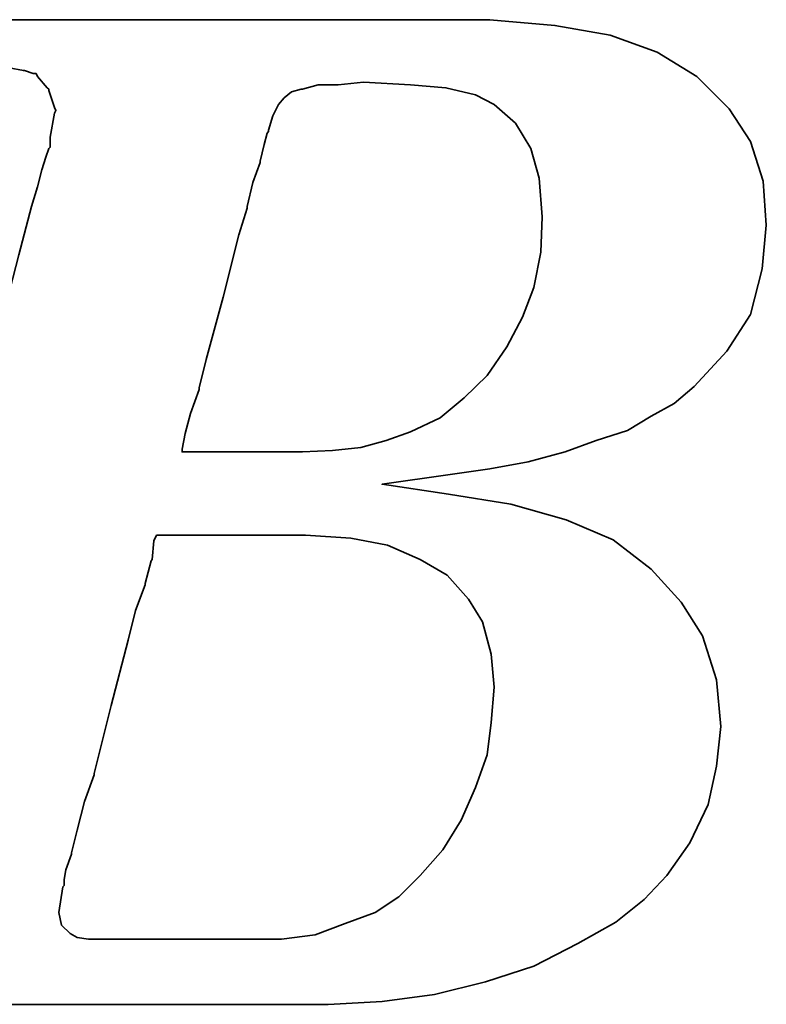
# Model space of a CAD drawing. Header units: millimetres. Extents: x -66 to 167, y -61 to 87.
# Tile 30 of 46: x 102.812 to 103.608, y 1.29 to 2.34. Entities that reach past the tile are written whole.
import ezdxf

# ---------------------------------------------------------------- set-up
doc = ezdxf.new("R2010")
doc.units = ezdxf.units.MM
doc.layers.add('DIM', color=4, linetype='Continuous')
doc.layers.add('layer 1', color=7, linetype='Continuous')

# ---------------------------------------------------------------- blocks, each defined once
blk = doc.blocks.new('TBI MOTION logo(完整正式版)')
at = {"layer": 'layer 1', "color": 22, "lineweight": 35}
for points, knots in [([(-64.65375, -6.86375), (-64.65375, -6.86375), (-64.84375, -7.29625), (-64.84375, -7.29625), (-64.84375, -7.29625), (-64.84375, -7.29625), (-64.86875, -7.34375), (-64.86875, -7.34375), (-64.86875, -7.34375), (-64.86875, -7.34375), (-64.86875, -7.36875), (-64.86875, -7.36875), (-64.86875, -7.36875), (-64.86875, -7.36875), (-65.15375, -7.65375), (-65.15375, -7.65375), (-65.15375, -7.65375), (-65.15375, -7.65375), (-65.17875, -7.65375), (-65.17875, -7.65375), (-65.17875, -7.65375), (-65.17875, -7.65375), (-65.20375, -7.67875), (-65.20375, -7.67875), (-65.20375, -7.67875), (-65.20375, -7.67875), (-65.58875, -7.87125), (-65.58875, -7.87125), (-65.58875, -7.87125), (-65.58875, -7.87125), (-65.63375, -7.87125), (-65.63375, -7.87125), (-65.63375, -7.87125), (-65.63375, -7.87125), (-65.65875, -7.89375), (-65.65875, -7.89375), (-65.65875, -7.89375), (-65.65875, -7.89375), (-66.09375, -7.94375), (-66.09375, -7.94375), (-66.09375, -7.94375), (-66.09375, -7.94375), (-66.11375, -7.94375), (-66.11375, -7.94375), (-66.11375, -7.94375), (-66.11375, -7.94375), (-66.16375, -7.94375), (-66.16375, -7.94375), (-66.16375, -7.94375), (-66.16375, -7.94375), (-66.30875, -7.94375), (-66.30875, -7.94375), (-66.30875, -7.94375), (-66.30875, -7.94375), (-66.69375, -7.94375), (-66.69375, -7.94375), (-66.69375, -7.94375), (-66.69375, -7.94375), (-67.07375, -7.94375), (-67.07375, -7.94375), (-67.07375, -7.94375), (-67.07375, -7.94375), (-67.12375, -7.94375), (-67.12375, -7.94375), (-67.12375, -7.94375), (-67.12375, -7.94375), (-67.12375, -7.96625), (-67.12375, -7.96625), (-67.12375, -7.96625), (-67.12375, -7.96625), (-67.14875, -7.99125), (-67.14875, -7.99125), (-67.14875, -7.99125), (-67.14875, -7.99125), (-67.24375, -8.34875), (-67.24375, -8.34875), (-67.24375, -8.34875), (-67.24375, -8.34875), (-67.31375, -8.68625), (-67.31375, -8.68625), (-67.31375, -8.68625), (-67.31375, -8.68625), (-67.26875, -8.68625), (-67.26875, -8.68625), (-67.26875, -8.68625), (-67.26875, -8.68625), (-67.07375, -8.68625), (-67.07375, -8.68625), (-67.07375, -8.68625), (-67.07375, -8.68625), (-66.54875, -8.68625), (-66.54875, -8.68625), (-66.54875, -8.68625), (-66.54875, -8.68625), (-65.82625, -8.68625), (-65.82625, -8.68625), (-65.82625, -8.68625), (-65.82625, -8.68625), (-65.01375, -8.68625), (-65.01375, -8.68625), (-65.01375, -8.68625), (-65.01375, -8.68625), (-64.05375, -8.68625), (-64.05375, -8.68625), (-64.05375, -8.68625), (-64.05375, -8.68625), (-62.08375, -8.68625), (-62.08375, -8.68625), (-62.08375, -8.68625), (-62.08375, -8.68625), (-60.06875, -8.68625), (-60.06875, -8.68625), (-60.06875, -8.68625), (-60.06875, -8.68625), (-59.10875, -8.68625), (-59.10875, -8.68625), (-59.10875, -8.68625), (-59.10875, -8.68625), (-58.29375, -8.68625), (-58.29375, -8.68625), (-58.29375, -8.68625), (-58.29375, -8.68625), (-57.57375, -8.68625), (-57.57375, -8.68625), (-57.57375, -8.68625), (-57.57375, -8.68625), (-57.04875, -8.68625), (-57.04875, -8.68625), (-57.04875, -8.68625), (-57.04875, -8.68625), (-56.85375, -8.68625), (-56.85375, -8.68625), (-56.85375, -8.68625), (-56.85375, -8.68625), (-56.70875, -8.68625), (-56.70875, -8.68625), (-56.70875, -8.68625), (-56.70875, -8.68625), (-56.61375, -8.68625), (-56.61375, -8.68625), (-56.61375, -8.68625), (-56.61375, -8.68625), (-56.56875, -8.68625), (-56.56875, -8.68625), (-56.56875, -8.68625), (-56.56875, -8.68625), (-55.65375, -8.63875), (-55.65375, -8.63875), (-55.65375, -8.63875), (-55.65375, -8.63875), (-54.76875, -8.51875), (-54.76875, -8.51875), (-54.76875, -8.51875), (-54.76875, -8.51875), (-53.90375, -8.30375), (-53.90375, -8.30375), (-53.90375, -8.30375), (-53.90375, -8.30375), (-53.08875, -8.03875), (-53.08875, -8.03875), (-53.08875, -8.03875), (-53.08875, -8.03875), (-52.34375, -7.65375), (-52.34375, -7.65375), (-52.34375, -7.65375), (-52.34375, -7.65375), (-51.69875, -7.29625), (-51.69875, -7.29625), (-51.69875, -7.29625), (-51.69875, -7.29625), (-51.21875, -6.91125), (-51.21875, -6.91125), (-51.21875, -6.91125), (-51.21875, -6.91125), (-50.83375, -6.50375), (-50.83375, -6.50375), (-50.83375, -6.50375), (-50.83375, -6.50375), (-50.44875, -5.94875), (-50.44875, -5.94875), (-50.44875, -5.94875), (-50.44875, -5.94875), (-50.13875, -5.30375), (-50.13875, -5.30375), (-50.13875, -5.30375), (-50.13875, -5.30375), (-49.99375, -4.65375), (-49.99375, -4.65375), (-49.99375, -4.65375), (-49.99375, -4.65375), (-49.92375, -3.98375), (-49.92375, -3.98375), (-49.92375, -3.98375), (-49.92375, -3.98375), (-49.99375, -3.19374), (-49.99375, -3.19374), (-49.99375, -3.19374), (-49.99375, -3.19374), (-50.23374, -2.44874), (-50.23374, -2.44874), (-50.23374, -2.44874), (-50.23374, -2.44874), (-50.59375, -1.87374), (-50.59375, -1.87374), (-50.59375, -1.87374), (-50.59375, -1.87374), (-51.09875, -1.31874), (-51.09875, -1.31874), (-51.09875, -1.31874), (-51.09875, -1.31874), (-51.74375, -0.81875), (-51.74375, -0.81875), (-51.74375, -0.81875), (-51.74375, -0.81875), (-52.53875, -0.48125), (-52.53875, -0.48125), (-52.53875, -0.48125), (-52.53875, -0.48125), (-53.47375, -0.21875), (-53.47375, -0.21875), (-53.47375, -0.21875), (-53.47375, -0.21875), (-54.52875, -0.04874), (-54.52875, -0.04874), (-54.52875, -0.04874), (-54.52875, -0.04874), (-55.65375, 0.12125), (-55.65375, 0.12125), (-55.65375, 0.12125), (-55.65375, 0.12125), (-54.50375, 0.28624), (-54.50375, 0.28624), (-54.50375, 0.28624), (-54.50375, 0.28624), (-53.83375, 0.38124), (-53.83375, 0.38124), (-53.83375, 0.38124), (-53.83375, 0.38124), (-53.18375, 0.50125), (-53.18375, 0.50125), (-53.18375, 0.50125), (-53.18375, 0.50125), (-52.55875, 0.66874), (-52.55875, 0.66874), (-52.55875, 0.66874), (-52.55875, 0.66874), (-52.03375, 0.86124), (-52.03375, 0.86124), (-52.03375, 0.86124), (-52.03375, 0.86124), (-51.50374, 1.03124), (-51.50374, 1.03124), (-51.50374, 1.03124), (-51.50374, 1.03124), (-51.09875, 1.27125), (-51.09875, 1.27125), (-51.09875, 1.27125), (-51.09875, 1.27125), (-50.71375, 1.48624), (-50.71375, 1.48624), (-50.71375, 1.48624), (-50.71375, 1.48624), (-50.37625, 1.77625), (-50.37625, 1.77625), (-50.37625, 1.77625), (-50.37625, 1.77625), (-49.82375, 2.37625), (-49.82375, 2.37625), (-49.82375, 2.37625), (-49.82375, 2.37625), (-49.41875, 2.99625), (-49.41875, 2.99625), (-49.41875, 2.99625), (-49.41875, 2.99625), (-49.22375, 3.76625), (-49.22375, 3.76625), (-49.22375, 3.76625), (-49.22375, 3.76625), (-49.15375, 4.50874), (-49.15375, 4.50874), (-49.15375, 4.50874), (-49.15375, 4.50874), (-49.20375, 5.25125), (-49.20375, 5.25125), (-49.20375, 5.25125), (-49.20375, 5.25125), (-49.41875, 5.92625), (-49.41875, 5.92625), (-49.41875, 5.92625), (-49.41875, 5.92625), (-49.77875, 6.47625), (-49.77875, 6.47625), (-49.77875, 6.47625), (-49.77875, 6.47625), (-50.33125, 7.02624), (-50.33125, 7.02624), (-50.33125, 7.02624), (-50.33125, 7.02624), (-51.00125, 7.43625), (-51.00125, 7.43625), (-51.00125, 7.43625), (-51.00125, 7.43625), (-51.79375, 7.72625), (-51.79375, 7.72625), (-51.79375, 7.72625), (-51.79375, 7.72625), (-52.72875, 7.89124), (-52.72875, 7.89124), (-52.72875, 7.89124), (-52.72875, 7.89124), (-53.83375, 7.98625), (-53.83375, 7.98625), (-53.83375, 7.98625), (-53.83375, 7.98625), (-53.92875, 7.98625), (-53.92875, 7.98625), (-53.92875, 7.98625), (-53.92875, 7.98625), (-54.26375, 7.98625), (-54.26375, 7.98625), (-54.26375, 7.98625), (-54.26375, 7.98625), (-54.74375, 7.98625), (-54.74375, 7.98625), (-54.74375, 7.98625), (-54.74375, 7.98625), (-55.36875, 7.98625), (-55.36875, 7.98625), (-55.36875, 7.98625), (-55.36875, 7.98625), (-56.13375, 7.98625), (-56.13375, 7.98625), (-56.13375, 7.98625), (-56.13375, 7.98625), (-56.94875, 7.98625), (-56.94875, 7.98625), (-56.94875, 7.98625), (-56.94875, 7.98625), (-58.77625, 7.98625), (-58.77625, 7.98625), (-58.77625, 7.98625), (-58.77625, 7.98625), (-60.59875, 7.98625), (-60.59875, 7.98625), (-60.59875, 7.98625), (-60.59875, 7.98625), (-61.41375, 7.98625), (-61.41375, 7.98625), (-61.41375, 7.98625), (-61.41375, 7.98625), (-62.17875, 7.98625), (-62.17875, 7.98625), (-62.17875, 7.98625), (-62.17875, 7.98625), (-62.80375, 7.98625), (-62.80375, 7.98625), (-62.80375, 7.98625), (-62.80375, 7.98625), (-63.30625, 7.98625), (-63.30625, 7.98625), (-63.30625, 7.98625), (-63.30625, 7.98625), (-63.57375, 7.98625), (-63.57375, 7.98625), (-63.57375, 7.98625), (-63.57375, 7.98625), (-63.57375, 7.96375), (-63.57375, 7.96375), (-63.57375, 7.96375), (-63.57375, 7.96375), (-63.59875, 7.94125), (-63.59875, 7.94125), (-63.59875, 7.94125), (-63.59875, 7.94125), (-63.69375, 7.55625), (-63.69375, 7.55625), (-63.69375, 7.55625), (-63.69375, 7.55625), (-63.76375, 7.24624), (-63.76375, 7.24624), (-63.76375, 7.24624), (-63.76375, 7.24624), (-63.23875, 7.24624), (-63.23875, 7.24624), (-63.23875, 7.24624), (-63.23875, 7.24624), (-62.75875, 7.24624), (-62.75875, 7.24624), (-62.75875, 7.24624), (-62.75875, 7.24624), (-62.61125, 7.24624), (-62.61125, 7.24624), (-62.61125, 7.24624), (-62.61125, 7.24624), (-62.56625, 7.24624), (-62.56625, 7.24624), (-62.56625, 7.24624), (-62.56625, 7.24624), (-62.22875, 7.24624), (-62.22875, 7.24624), (-62.22875, 7.24624), (-62.22875, 7.24624), (-62.20375, 7.24624), (-62.20375, 7.24624), (-62.20375, 7.24624), (-62.20375, 7.24624), (-62.17875, 7.21875), (-62.17875, 7.21875), (-62.17875, 7.21875), (-62.17875, 7.21875), (-61.96375, 7.17125), (-61.96375, 7.17125), (-61.96375, 7.17125), (-61.96375, 7.17125), (-61.72375, 7.12624), (-61.72375, 7.12624), (-61.72375, 7.12624), (-61.72375, 7.12624), (-61.70375, 7.12624), (-61.70375, 7.12624), (-61.70375, 7.12624), (-61.70375, 7.12624), (-61.55875, 7.07624), (-61.55875, 7.07624), (-61.55875, 7.07624), (-61.55875, 7.07624), (-61.50875, 7.07624), (-61.50875, 7.07624), (-61.50875, 7.07624), (-61.50875, 7.07624), (-61.48375, 7.02624), (-61.48375, 7.02624), (-61.48375, 7.02624), (-61.48375, 7.02624), (-61.31875, 6.83375), (-61.31875, 6.83375), (-61.31875, 6.83375), (-61.31875, 6.83375), (-61.29375, 6.81125), (-61.29375, 6.81125), (-61.29375, 6.81125), (-61.29375, 6.81125), (-61.29375, 6.78625), (-61.29375, 6.78625), (-61.29375, 6.78625), (-61.29375, 6.78625), (-61.19875, 6.50124), (-61.19875, 6.50124), (-61.19875, 6.50124), (-61.19875, 6.50124), (-61.17375, 6.45124), (-61.17375, 6.45124), (-61.17375, 6.45124), (-61.17375, 6.45124), (-61.19875, 6.40625), (-61.19875, 6.40625), (-61.19875, 6.40625), (-61.19875, 6.40625), (-61.26875, 5.99624), (-61.26875, 5.99624), (-61.26875, 5.99624), (-61.26875, 5.99624), (-61.26875, 5.85125), (-61.26875, 5.85125), (-61.26875, 5.85125), (-61.26875, 5.85125), (-61.26875, 5.82625), (-61.26875, 5.82625), (-61.26875, 5.82625), (-61.26875, 5.82625), (-61.29375, 5.80625), (-61.29375, 5.80625), (-61.29375, 5.80625), (-61.29375, 5.80625), (-61.34125, 5.66125), (-61.34125, 5.66125), (-61.34125, 5.66125), (-61.34125, 5.66125), (-61.41375, 5.44625), (-61.41375, 5.44625), (-61.41375, 5.44625), (-61.41375, 5.44625), (-61.48375, 5.15625), (-61.48375, 5.15625), (-61.48375, 5.15625), (-61.48375, 5.15625), (-61.58375, 4.82124), (-61.58375, 4.82124), (-61.58375, 4.82124), (-61.58375, 4.82124), (-61.79875, 4.00375), (-61.79875, 4.00375), (-61.79875, 4.00375), (-61.79875, 4.00375), (-62.05875, 2.99625), (-62.05875, 2.99625), (-62.05875, 2.99625), (-62.05875, 2.99625), (-62.34875, 1.91625), (-62.34875, 1.91625), (-62.34875, 1.91625), (-62.34875, 1.91625), (-62.97375, -0.41124), (-62.97375, -0.41124), (-62.97375, -0.41124), (-62.97375, -0.41124), (-63.59875, -2.75875), (-63.59875, -2.75875), (-63.59875, -2.75875), (-63.59875, -2.75875), (-63.88375, -3.86374), (-63.88375, -3.86374), (-63.88375, -3.86374), (-63.88375, -3.86374), (-64.14875, -4.82374), (-64.14875, -4.82374), (-64.14875, -4.82374), (-64.14875, -4.82374), (-64.36375, -5.64125), (-64.36375, -5.64125), (-64.36375, -5.64125), (-64.36375, -5.64125), (-64.43625, -5.97625), (-64.43625, -5.97625), (-64.43625, -5.97625), (-64.43625, -5.97625), (-64.50875, -6.28625), (-64.50875, -6.28625), (-64.50875, -6.28625), (-64.50875, -6.28625), (-64.50875, -6.30875), (-64.50875, -6.30875), (-64.50875, -6.30875), (-64.50875, -6.30875), (-64.57875, -6.50375), (-64.57875, -6.50375), (-64.57875, -6.50375), (-64.57875, -6.50375), (-64.62875, -6.69625), (-64.62875, -6.69625), (-64.62875, -6.69625), (-64.62875, -6.69625), (-64.62875, -6.76875), (-64.62875, -6.76875), (-64.62875, -6.76875), (-64.62875, -6.76875), (-64.62875, -6.81375), (-64.62875, -6.81375), (-64.62875, -6.81375), (-64.62875, -6.81375), (-64.62875, -6.83875), (-64.62875, -6.83875), (-64.62875, -6.83875), (-64.62875, -6.83875), (-64.65375, -6.86375), (-64.65375, -6.86375)], [0, 0, 0, 0, 0.00719424, 0.00719424, 0.00719424, 0.00719424, 0.01438849, 0.01438849, 0.01438849, 0.01438849, 0.02158273, 0.02158273, 0.02158273, 0.02158273, 0.02877698, 0.02877698, 0.02877698, 0.02877698, 0.03597122, 0.03597122, 0.03597122, 0.03597122, 0.04316547, 0.04316547, 0.04316547, 0.04316547, 0.05035971, 0.05035971, 0.05035971, 0.05035971, 0.05755396, 0.05755396, 0.05755396, 0.05755396, 0.0647482, 0.0647482, 0.0647482, 0.0647482, 0.07194245, 0.07194245, 0.07194245, 0.07194245, 0.07913669, 0.07913669, 0.07913669, 0.07913669, 0.08633094, 0.08633094, 0.08633094, 0.08633094, 0.09352518, 0.09352518, 0.09352518, 0.09352518, 0.10071942, 0.10071942, 0.10071942, 0.10071942, 0.10791367, 0.10791367, 0.10791367, 0.10791367, 0.11510791, 0.11510791, 0.11510791, 0.11510791, 0.12230216, 0.12230216, 0.12230216, 0.12230216, 0.1294964, 0.1294964, 0.1294964, 0.1294964, 0.13669065, 0.13669065, 0.13669065, 0.13669065, 0.14388489, 0.14388489, 0.14388489, 0.14388489, 0.15107914, 0.15107914, 0.15107914, 0.15107914, 0.15827338, 0.15827338, 0.15827338, 0.15827338, 0.16546763, 0.16546763, 0.16546763, 0.16546763, 0.17266187, 0.17266187, 0.17266187, 0.17266187, 0.17985612, 0.17985612, 0.17985612, 0.17985612, 0.18705036, 0.18705036, 0.18705036, 0.18705036, 0.1942446, 0.1942446, 0.1942446, 0.1942446, 0.20143885, 0.20143885, 0.20143885, 0.20143885, 0.20863309, 0.20863309, 0.20863309, 0.20863309, 0.21582734, 0.21582734, 0.21582734, 0.21582734, 0.22302158, 0.22302158, 0.22302158, 0.22302158, 0.23021583, 0.23021583, 0.23021583, 0.23021583, 0.23741007, 0.23741007, 0.23741007, 0.23741007, 0.24460432, 0.24460432, 0.24460432, 0.24460432, 0.25179856, 0.25179856, 0.25179856, 0.25179856, 0.25899281, 0.25899281, 0.25899281, 0.25899281, 0.26618705, 0.26618705, 0.26618705, 0.26618705, 0.27338129, 0.27338129, 0.27338129, 0.27338129, 0.28057554, 0.28057554, 0.28057554, 0.28057554, 0.28776978, 0.28776978, 0.28776978, 0.28776978, 0.29496403, 0.29496403, 0.29496403, 0.29496403, 0.30215827, 0.30215827, 0.30215827, 0.30215827, 0.30935252, 0.30935252, 0.30935252, 0.30935252, 0.31654676, 0.31654676, 0.31654676, 0.31654676, 0.32374101, 0.32374101, 0.32374101, 0.32374101, 0.33093525, 0.33093525, 0.33093525, 0.33093525, 0.3381295, 0.3381295, 0.3381295, 0.3381295, 0.34532374, 0.34532374, 0.34532374, 0.34532374, 0.35251799, 0.35251799, 0.35251799, 0.35251799, 0.35971223, 0.35971223, 0.35971223, 0.35971223, 0.36690647, 0.36690647, 0.36690647, 0.36690647, 0.37410072, 0.37410072, 0.37410072, 0.37410072, 0.38129496, 0.38129496, 0.38129496, 0.38129496, 0.38848921, 0.38848921, 0.38848921, 0.38848921, 0.39568345, 0.39568345, 0.39568345, 0.39568345, 0.4028777, 0.4028777, 0.4028777, 0.4028777, 0.41007194, 0.41007194, 0.41007194, 0.41007194, 0.41726619, 0.41726619, 0.41726619, 0.41726619, 0.42446043, 0.42446043, 0.42446043, 0.42446043, 0.43165468, 0.43165468, 0.43165468, 0.43165468, 0.43884892, 0.43884892, 0.43884892, 0.43884892, 0.44604317, 0.44604317, 0.44604317, 0.44604317, 0.45323741, 0.45323741, 0.45323741, 0.45323741, 0.46043165, 0.46043165, 0.46043165, 0.46043165, 0.4676259, 0.4676259, 0.4676259, 0.4676259, 0.47482014, 0.47482014, 0.47482014, 0.47482014, 0.48201439, 0.48201439, 0.48201439, 0.48201439, 0.48920863, 0.48920863, 0.48920863, 0.48920863, 0.49640288, 0.49640288, 0.49640288, 0.49640288, 0.50359712, 0.50359712, 0.50359712, 0.50359712, 0.51079137, 0.51079137, 0.51079137, 0.51079137, 0.51798561, 0.51798561, 0.51798561, 0.51798561, 0.52517986, 0.52517986, 0.52517986, 0.52517986, 0.5323741, 0.5323741, 0.5323741, 0.5323741, 0.53956835, 0.53956835, 0.53956835, 0.53956835, 0.54676259, 0.54676259, 0.54676259, 0.54676259, 0.55395683, 0.55395683, 0.55395683, 0.55395683, 0.56115108, 0.56115108, 0.56115108, 0.56115108, 0.56834532, 0.56834532, 0.56834532, 0.56834532, 0.57553957, 0.57553957, 0.57553957, 0.57553957, 0.58273381, 0.58273381, 0.58273381, 0.58273381, 0.58992806, 0.58992806, 0.58992806, 0.58992806, 0.5971223, 0.5971223, 0.5971223, 0.5971223, 0.60431655, 0.60431655, 0.60431655, 0.60431655, 0.61151079, 0.61151079, 0.61151079, 0.61151079, 0.61870504, 0.61870504, 0.61870504, 0.61870504, 0.62589928, 0.62589928, 0.62589928, 0.62589928, 0.63309353, 0.63309353, 0.63309353, 0.63309353, 0.64028777, 0.64028777, 0.64028777, 0.64028777, 0.64748201, 0.64748201, 0.64748201, 0.64748201, 0.65467626, 0.65467626, 0.65467626, 0.65467626, 0.6618705, 0.6618705, 0.6618705, 0.6618705, 0.66906475, 0.66906475, 0.66906475, 0.66906475, 0.67625899, 0.67625899, 0.67625899, 0.67625899, 0.68345324, 0.68345324, 0.68345324, 0.68345324, 0.69064748, 0.69064748, 0.69064748, 0.69064748, 0.69784173, 0.69784173, 0.69784173, 0.69784173, 0.70503597, 0.70503597, 0.70503597, 0.70503597, 0.71223022, 0.71223022, 0.71223022, 0.71223022, 0.71942446, 0.71942446, 0.71942446, 0.71942446, 0.72661871, 0.72661871, 0.72661871, 0.72661871, 0.73381295, 0.73381295, 0.73381295, 0.73381295, 0.74100719, 0.74100719, 0.74100719, 0.74100719, 0.74820144, 0.74820144, 0.74820144, 0.74820144, 0.75539568, 0.75539568, 0.75539568, 0.75539568, 0.76258993, 0.76258993, 0.76258993, 0.76258993, 0.76978417, 0.76978417, 0.76978417, 0.76978417, 0.77697842, 0.77697842, 0.77697842, 0.77697842, 0.78417266, 0.78417266, 0.78417266, 0.78417266, 0.79136691, 0.79136691, 0.79136691, 0.79136691, 0.79856115, 0.79856115, 0.79856115, 0.79856115, 0.8057554, 0.8057554, 0.8057554, 0.8057554, 0.81294964, 0.81294964, 0.81294964, 0.81294964, 0.82014388, 0.82014388, 0.82014388, 0.82014388, 0.82733813, 0.82733813, 0.82733813, 0.82733813, 0.83453237, 0.83453237, 0.83453237, 0.83453237, 0.84172662, 0.84172662, 0.84172662, 0.84172662, 0.84892086, 0.84892086, 0.84892086, 0.84892086, 0.85611511, 0.85611511, 0.85611511, 0.85611511, 0.86330935, 0.86330935, 0.86330935, 0.86330935, 0.8705036, 0.8705036, 0.8705036, 0.8705036, 0.87769784, 0.87769784, 0.87769784, 0.87769784, 0.88489209, 0.88489209, 0.88489209, 0.88489209, 0.89208633, 0.89208633, 0.89208633, 0.89208633, 0.89928058, 0.89928058, 0.89928058, 0.89928058, 0.90647482, 0.90647482, 0.90647482, 0.90647482, 0.91366906, 0.91366906, 0.91366906, 0.91366906, 0.92086331, 0.92086331, 0.92086331, 0.92086331, 0.92805755, 0.92805755, 0.92805755, 0.92805755, 0.9352518, 0.9352518, 0.9352518, 0.9352518, 0.94244604, 0.94244604, 0.94244604, 0.94244604, 0.94964029, 0.94964029, 0.94964029, 0.94964029, 0.95683453, 0.95683453, 0.95683453, 0.95683453, 0.96402878, 0.96402878, 0.96402878, 0.96402878, 0.97122302, 0.97122302, 0.97122302, 0.97122302, 0.97841727, 0.97841727, 0.97841727, 0.97841727, 0.98561151, 0.98561151, 0.98561151, 0.98561151, 0.99280576, 0.99280576, 0.99280576, 0.99280576, 1, 1, 1, 1]), ([(-57.50375, 6.35625), (-57.50375, 6.35625), (-57.57375, 6.11625), (-57.57375, 6.11625), (-57.57375, 6.11625), (-57.57375, 6.11625), (-57.57375, 6.09125), (-57.57375, 6.09125), (-57.57375, 6.09125), (-57.57375, 6.09125), (-57.59875, 6.06625), (-57.59875, 6.06625), (-57.59875, 6.06625), (-57.59875, 6.06625), (-57.64875, 5.87625), (-57.64875, 5.87625), (-57.64875, 5.87625), (-57.64875, 5.87625), (-57.71875, 5.58875), (-57.71875, 5.58875), (-57.71875, 5.58875), (-57.71875, 5.58875), (-57.71875, 5.56625), (-57.71875, 5.56625), (-57.71875, 5.56625), (-57.71875, 5.56625), (-57.83875, 5.23125), (-57.83875, 5.23125), (-57.83875, 5.23125), (-57.83875, 5.23125), (-57.93625, 4.82124), (-57.93625, 4.82124), (-57.93625, 4.82124), (-57.93625, 4.82124), (-57.93625, 4.79624), (-57.93625, 4.79624), (-57.93625, 4.79624), (-57.93625, 4.79624), (-58.07875, 4.34125), (-58.07875, 4.34125), (-58.07875, 4.34125), (-58.07875, 4.34125), (-58.34375, 3.28625), (-58.34375, 3.28625), (-58.34375, 3.28625), (-58.34375, 3.28625), (-58.62875, 2.23124), (-58.62875, 2.23124), (-58.62875, 2.23124), (-58.62875, 2.23124), (-58.74875, 1.75125), (-58.74875, 1.75125), (-58.74875, 1.75125), (-58.74875, 1.75125), (-58.74875, 1.72625), (-58.74875, 1.72625), (-58.74875, 1.72625), (-58.74875, 1.72625), (-58.89375, 1.31625), (-58.89375, 1.31625), (-58.89375, 1.31625), (-58.89375, 1.31625), (-58.98875, 0.98124), (-58.98875, 0.98124), (-58.98875, 0.98124), (-58.98875, 0.98124), (-59.03875, 0.71625), (-59.03875, 0.71625), (-59.03875, 0.71625), (-59.03875, 0.71625), (-59.03875, 0.66874), (-59.03875, 0.66874), (-59.03875, 0.66874), (-59.03875, 0.66874), (-58.91875, 0.66874), (-58.91875, 0.66874), (-58.91875, 0.66874), (-58.91875, 0.66874), (-58.53375, 0.66874), (-58.53375, 0.66874), (-58.53375, 0.66874), (-58.53375, 0.66874), (-58.10375, 0.66874), (-58.10375, 0.66874), (-58.10375, 0.66874), (-58.10375, 0.66874), (-57.66875, 0.66874), (-57.66875, 0.66874), (-57.66875, 0.66874), (-57.66875, 0.66874), (-57.33375, 0.66874), (-57.33375, 0.66874), (-57.33375, 0.66874), (-57.33375, 0.66874), (-57.09375, 0.66874), (-57.09375, 0.66874), (-57.09375, 0.66874), (-57.09375, 0.66874), (-56.99875, 0.66874), (-56.99875, 0.66874), (-56.99875, 0.66874), (-56.99875, 0.66874), (-56.49375, 0.69374), (-56.49375, 0.69374), (-56.49375, 0.69374), (-56.49375, 0.69374), (-56.01375, 0.74374), (-56.01375, 0.74374), (-56.01375, 0.74374), (-56.01375, 0.74374), (-55.58375, 0.86124), (-55.58375, 0.86124), (-55.58375, 0.86124), (-55.58375, 0.86124), (-55.17375, 1.00624), (-55.17375, 1.00624), (-55.17375, 1.00624), (-55.17375, 1.00624), (-54.67375, 1.24625), (-54.67375, 1.24625), (-54.67375, 1.24625), (-54.67375, 1.24625), (-54.26375, 1.58124), (-54.26375, 1.58124), (-54.26375, 1.58124), (-54.26375, 1.58124), (-53.87875, 1.96374), (-53.87875, 1.96374), (-53.87875, 1.96374), (-53.87875, 1.96374), (-53.54375, 2.44625), (-53.54375, 2.44625), (-53.54375, 2.44625), (-53.54375, 2.44625), (-53.27875, 2.95125), (-53.27875, 2.95125), (-53.27875, 2.95125), (-53.27875, 2.95125), (-53.08875, 3.45124), (-53.08875, 3.45124), (-53.08875, 3.45124), (-53.08875, 3.45124), (-52.96875, 4.05124), (-52.96875, 4.05124), (-52.96875, 4.05124), (-52.96875, 4.05124), (-52.94375, 4.65125), (-52.94375, 4.65125), (-52.94375, 4.65125), (-52.94375, 4.65125), (-52.99375, 5.30125), (-52.99375, 5.30125), (-52.99375, 5.30125), (-52.99375, 5.30125), (-53.13875, 5.80625), (-53.13875, 5.80625), (-53.13875, 5.80625), (-53.13875, 5.80625), (-53.39875, 6.23625), (-53.39875, 6.23625), (-53.39875, 6.23625), (-53.39875, 6.23625), (-53.75875, 6.54875), (-53.75875, 6.54875), (-53.75875, 6.54875), (-53.75875, 6.54875), (-54.07375, 6.71625), (-54.07375, 6.71625), (-54.07375, 6.71625), (-54.07375, 6.71625), (-54.57375, 6.83375), (-54.57375, 6.83375), (-54.57375, 6.83375), (-54.57375, 6.83375), (-55.17375, 6.88625), (-55.17375, 6.88625), (-55.17375, 6.88625), (-55.17375, 6.88625), (-55.96875, 6.93125), (-55.96875, 6.93125), (-55.96875, 6.93125), (-55.96875, 6.93125), (-56.39875, 6.88625), (-56.39875, 6.88625), (-56.39875, 6.88625), (-56.39875, 6.88625), (-56.42125, 6.88625), (-56.42125, 6.88625), (-56.42125, 6.88625), (-56.42125, 6.88625), (-56.73375, 6.88625), (-56.73375, 6.88625), (-56.73375, 6.88625), (-56.73375, 6.88625), (-56.99875, 6.81125), (-56.99875, 6.81125), (-56.99875, 6.81125), (-56.99875, 6.81125), (-57.02375, 6.81125), (-57.02375, 6.81125), (-57.02375, 6.81125), (-57.02375, 6.81125), (-57.18875, 6.76625), (-57.18875, 6.76625), (-57.18875, 6.76625), (-57.18875, 6.76625), (-57.30875, 6.66625), (-57.30875, 6.66625), (-57.30875, 6.66625), (-57.30875, 6.66625), (-57.40875, 6.54875), (-57.40875, 6.54875), (-57.40875, 6.54875), (-57.40875, 6.54875), (-57.50375, 6.35625), (-57.50375, 6.35625)], [0, 0, 0, 0, 0.01851852, 0.01851852, 0.01851852, 0.01851852, 0.03703704, 0.03703704, 0.03703704, 0.03703704, 0.05555556, 0.05555556, 0.05555556, 0.05555556, 0.07407407, 0.07407407, 0.07407407, 0.07407407, 0.09259259, 0.09259259, 0.09259259, 0.09259259, 0.11111111, 0.11111111, 0.11111111, 0.11111111, 0.12962963, 0.12962963, 0.12962963, 0.12962963, 0.14814815, 0.14814815, 0.14814815, 0.14814815, 0.16666667, 0.16666667, 0.16666667, 0.16666667, 0.18518519, 0.18518519, 0.18518519, 0.18518519, 0.2037037, 0.2037037, 0.2037037, 0.2037037, 0.22222222, 0.22222222, 0.22222222, 0.22222222, 0.24074074, 0.24074074, 0.24074074, 0.24074074, 0.25925926, 0.25925926, 0.25925926, 0.25925926, 0.27777778, 0.27777778, 0.27777778, 0.27777778, 0.2962963, 0.2962963, 0.2962963, 0.2962963, 0.31481481, 0.31481481, 0.31481481, 0.31481481, 0.33333333, 0.33333333, 0.33333333, 0.33333333, 0.35185185, 0.35185185, 0.35185185, 0.35185185, 0.37037037, 0.37037037, 0.37037037, 0.37037037, 0.38888889, 0.38888889, 0.38888889, 0.38888889, 0.40740741, 0.40740741, 0.40740741, 0.40740741, 0.42592593, 0.42592593, 0.42592593, 0.42592593, 0.44444444, 0.44444444, 0.44444444, 0.44444444, 0.46296296, 0.46296296, 0.46296296, 0.46296296, 0.48148148, 0.48148148, 0.48148148, 0.48148148, 0.5, 0.5, 0.5, 0.5, 0.51851852, 0.51851852, 0.51851852, 0.51851852, 0.53703704, 0.53703704, 0.53703704, 0.53703704, 0.55555556, 0.55555556, 0.55555556, 0.55555556, 0.57407407, 0.57407407, 0.57407407, 0.57407407, 0.59259259, 0.59259259, 0.59259259, 0.59259259, 0.61111111, 0.61111111, 0.61111111, 0.61111111, 0.62962963, 0.62962963, 0.62962963, 0.62962963, 0.64814815, 0.64814815, 0.64814815, 0.64814815, 0.66666667, 0.66666667, 0.66666667, 0.66666667, 0.68518519, 0.68518519, 0.68518519, 0.68518519, 0.7037037, 0.7037037, 0.7037037, 0.7037037, 0.72222222, 0.72222222, 0.72222222, 0.72222222, 0.74074074, 0.74074074, 0.74074074, 0.74074074, 0.75925926, 0.75925926, 0.75925926, 0.75925926, 0.77777778, 0.77777778, 0.77777778, 0.77777778, 0.7962963, 0.7962963, 0.7962963, 0.7962963, 0.81481481, 0.81481481, 0.81481481, 0.81481481, 0.83333333, 0.83333333, 0.83333333, 0.83333333, 0.85185185, 0.85185185, 0.85185185, 0.85185185, 0.87037037, 0.87037037, 0.87037037, 0.87037037, 0.88888889, 0.88888889, 0.88888889, 0.88888889, 0.90740741, 0.90740741, 0.90740741, 0.90740741, 0.92592593, 0.92592593, 0.92592593, 0.92592593, 0.94444444, 0.94444444, 0.94444444, 0.94444444, 0.96296296, 0.96296296, 0.96296296, 0.96296296, 0.98148148, 0.98148148, 0.98148148, 0.98148148, 1, 1, 1, 1]), ([(-61.03125, -6.57375), (-61.03125, -6.57375), (-61.03125, -6.67125), (-61.03125, -6.67125), (-61.03125, -6.67125), (-61.03125, -6.67125), (-61.05375, -6.69625), (-61.05375, -6.69625), (-61.05375, -6.69625), (-61.05375, -6.69625), (-61.12375, -7.12875), (-61.12375, -7.12875), (-61.12375, -7.12875), (-61.12375, -7.12875), (-61.07875, -7.34375), (-61.07875, -7.34375), (-61.07875, -7.34375), (-61.07875, -7.34375), (-60.93375, -7.48875), (-60.93375, -7.48875), (-60.93375, -7.48875), (-60.93375, -7.48875), (-60.81375, -7.55625), (-60.81375, -7.55625), (-60.81375, -7.55625), (-60.81375, -7.55625), (-60.62375, -7.58375), (-60.62375, -7.58375), (-60.62375, -7.58375), (-60.62375, -7.58375), (-60.30875, -7.58375), (-60.30875, -7.58375), (-60.30875, -7.58375), (-60.30875, -7.58375), (-59.97375, -7.58375), (-59.97375, -7.58375), (-59.97375, -7.58375), (-59.97375, -7.58375), (-59.87875, -7.58375), (-59.87875, -7.58375), (-59.87875, -7.58375), (-59.87875, -7.58375), (-59.63625, -7.58375), (-59.63625, -7.58375), (-59.63625, -7.58375), (-59.63625, -7.58375), (-58.96875, -7.58375), (-58.96875, -7.58375), (-58.96875, -7.58375), (-58.96875, -7.58375), (-58.29375, -7.58375), (-58.29375, -7.58375), (-58.29375, -7.58375), (-58.29375, -7.58375), (-58.05375, -7.58375), (-58.05375, -7.58375), (-58.05375, -7.58375), (-58.05375, -7.58375), (-57.98375, -7.58375), (-57.98375, -7.58375), (-57.98375, -7.58375), (-57.98375, -7.58375), (-57.35875, -7.58375), (-57.35875, -7.58375), (-57.35875, -7.58375), (-57.35875, -7.58375), (-56.78375, -7.50875), (-56.78375, -7.50875), (-56.78375, -7.50875), (-56.78375, -7.50875), (-56.27875, -7.31875), (-56.27875, -7.31875), (-56.27875, -7.31875), (-56.27875, -7.31875), (-55.77375, -7.12875), (-55.77375, -7.12875), (-55.77375, -7.12875), (-55.77375, -7.12875), (-55.36875, -6.86375), (-55.36875, -6.86375), (-55.36875, -6.86375), (-55.36875, -6.86375), (-55.00875, -6.50375), (-55.00875, -6.50375), (-55.00875, -6.50375), (-55.00875, -6.50375), (-54.62375, -6.06875), (-54.62375, -6.06875), (-54.62375, -6.06875), (-54.62375, -6.06875), (-54.31375, -5.56875), (-54.31375, -5.56875), (-54.31375, -5.56875), (-54.31375, -5.56875), (-54.07375, -5.01625), (-54.07375, -5.01625), (-54.07375, -5.01625), (-54.07375, -5.01625), (-53.87875, -4.46374), (-53.87875, -4.46374), (-53.87875, -4.46374), (-53.87875, -4.46374), (-53.80875, -3.91375), (-53.80875, -3.91375), (-53.80875, -3.91375), (-53.80875, -3.91375), (-53.75875, -3.31375), (-53.75875, -3.31375), (-53.75875, -3.31375), (-53.75875, -3.31375), (-53.80875, -2.75875), (-53.80875, -2.75875), (-53.80875, -2.75875), (-53.80875, -2.75875), (-53.95375, -2.20875), (-53.95375, -2.20875), (-53.95375, -2.20875), (-53.95375, -2.20875), (-54.19375, -1.82625), (-54.19375, -1.82625), (-54.19375, -1.82625), (-54.19375, -1.82625), (-54.55375, -1.41875), (-54.55375, -1.41875), (-54.55375, -1.41875), (-54.55375, -1.41875), (-55.00875, -1.15125), (-55.00875, -1.15125), (-55.00875, -1.15125), (-55.00875, -1.15125), (-55.56125, -0.91375), (-55.56125, -0.91375), (-55.56125, -0.91375), (-55.56125, -0.91375), (-56.18125, -0.79375), (-56.18125, -0.79375), (-56.18125, -0.79375), (-56.18125, -0.79375), (-56.94875, -0.74374), (-56.94875, -0.74374), (-56.94875, -0.74374), (-56.94875, -0.74374), (-56.99875, -0.74374), (-56.99875, -0.74374), (-56.99875, -0.74374), (-56.99875, -0.74374), (-57.09375, -0.74374), (-57.09375, -0.74374), (-57.09375, -0.74374), (-57.09375, -0.74374), (-57.38375, -0.74374), (-57.38375, -0.74374), (-57.38375, -0.74374), (-57.38375, -0.74374), (-57.76875, -0.74374), (-57.76875, -0.74374), (-57.76875, -0.74374), (-57.76875, -0.74374), (-58.24625, -0.74374), (-58.24625, -0.74374), (-58.24625, -0.74374), (-58.24625, -0.74374), (-58.72875, -0.74374), (-58.72875, -0.74374), (-58.72875, -0.74374), (-58.72875, -0.74374), (-59.20875, -0.74374), (-59.20875, -0.74374), (-59.20875, -0.74374), (-59.20875, -0.74374), (-59.46875, -0.74374), (-59.46875, -0.74374), (-59.46875, -0.74374), (-59.46875, -0.74374), (-59.51625, -0.83875), (-59.51625, -0.83875), (-59.51625, -0.83875), (-59.51625, -0.83875), (-59.54375, -1.15125), (-59.54375, -1.15125), (-59.54375, -1.15125), (-59.54375, -1.15125), (-59.56375, -1.17874), (-59.56375, -1.17874), (-59.56375, -1.17874), (-59.56375, -1.17874), (-59.66375, -1.55875), (-59.66375, -1.55875), (-59.66375, -1.55875), (-59.66375, -1.55875), (-59.66375, -1.58375), (-59.66375, -1.58375), (-59.66375, -1.58375), (-59.66375, -1.58375), (-59.82875, -2.01874), (-59.82875, -2.01874), (-59.82875, -2.01874), (-59.82875, -2.01874), (-59.94875, -2.52125), (-59.94875, -2.52125), (-59.94875, -2.52125), (-59.94875, -2.52125), (-60.23875, -3.62375), (-60.23875, -3.62375), (-60.23875, -3.62375), (-60.23875, -3.62375), (-60.52375, -4.77624), (-60.52375, -4.77624), (-60.52375, -4.77624), (-60.52375, -4.77624), (-60.52375, -4.79874), (-60.52375, -4.79874), (-60.52375, -4.79874), (-60.52375, -4.79874), (-60.69125, -5.25375), (-60.69125, -5.25375), (-60.69125, -5.25375), (-60.69125, -5.25375), (-60.81375, -5.73625), (-60.81375, -5.73625), (-60.81375, -5.73625), (-60.81375, -5.73625), (-60.90875, -6.11875), (-60.90875, -6.11875), (-60.90875, -6.11875), (-60.90875, -6.11875), (-60.90875, -6.14375), (-60.90875, -6.14375), (-60.90875, -6.14375), (-60.90875, -6.14375), (-61.00375, -6.40875), (-61.00375, -6.40875), (-61.00375, -6.40875), (-61.00375, -6.40875), (-61.03125, -6.57375), (-61.03125, -6.57375)], [0, 0, 0, 0, 0.01694915, 0.01694915, 0.01694915, 0.01694915, 0.03389831, 0.03389831, 0.03389831, 0.03389831, 0.05084746, 0.05084746, 0.05084746, 0.05084746, 0.06779661, 0.06779661, 0.06779661, 0.06779661, 0.08474576, 0.08474576, 0.08474576, 0.08474576, 0.10169492, 0.10169492, 0.10169492, 0.10169492, 0.11864407, 0.11864407, 0.11864407, 0.11864407, 0.13559322, 0.13559322, 0.13559322, 0.13559322, 0.15254237, 0.15254237, 0.15254237, 0.15254237, 0.16949153, 0.16949153, 0.16949153, 0.16949153, 0.18644068, 0.18644068, 0.18644068, 0.18644068, 0.20338983, 0.20338983, 0.20338983, 0.20338983, 0.22033898, 0.22033898, 0.22033898, 0.22033898, 0.23728814, 0.23728814, 0.23728814, 0.23728814, 0.25423729, 0.25423729, 0.25423729, 0.25423729, 0.27118644, 0.27118644, 0.27118644, 0.27118644, 0.28813559, 0.28813559, 0.28813559, 0.28813559, 0.30508475, 0.30508475, 0.30508475, 0.30508475, 0.3220339, 0.3220339, 0.3220339, 0.3220339, 0.33898305, 0.33898305, 0.33898305, 0.33898305, 0.3559322, 0.3559322, 0.3559322, 0.3559322, 0.37288136, 0.37288136, 0.37288136, 0.37288136, 0.38983051, 0.38983051, 0.38983051, 0.38983051, 0.40677966, 0.40677966, 0.40677966, 0.40677966, 0.42372881, 0.42372881, 0.42372881, 0.42372881, 0.44067797, 0.44067797, 0.44067797, 0.44067797, 0.45762712, 0.45762712, 0.45762712, 0.45762712, 0.47457627, 0.47457627, 0.47457627, 0.47457627, 0.49152542, 0.49152542, 0.49152542, 0.49152542, 0.50847458, 0.50847458, 0.50847458, 0.50847458, 0.52542373, 0.52542373, 0.52542373, 0.52542373, 0.54237288, 0.54237288, 0.54237288, 0.54237288, 0.55932203, 0.55932203, 0.55932203, 0.55932203, 0.57627119, 0.57627119, 0.57627119, 0.57627119, 0.59322034, 0.59322034, 0.59322034, 0.59322034, 0.61016949, 0.61016949, 0.61016949, 0.61016949, 0.62711864, 0.62711864, 0.62711864, 0.62711864, 0.6440678, 0.6440678, 0.6440678, 0.6440678, 0.66101695, 0.66101695, 0.66101695, 0.66101695, 0.6779661, 0.6779661, 0.6779661, 0.6779661, 0.69491525, 0.69491525, 0.69491525, 0.69491525, 0.71186441, 0.71186441, 0.71186441, 0.71186441, 0.72881356, 0.72881356, 0.72881356, 0.72881356, 0.74576271, 0.74576271, 0.74576271, 0.74576271, 0.76271186, 0.76271186, 0.76271186, 0.76271186, 0.77966102, 0.77966102, 0.77966102, 0.77966102, 0.79661017, 0.79661017, 0.79661017, 0.79661017, 0.81355932, 0.81355932, 0.81355932, 0.81355932, 0.83050847, 0.83050847, 0.83050847, 0.83050847, 0.84745763, 0.84745763, 0.84745763, 0.84745763, 0.86440678, 0.86440678, 0.86440678, 0.86440678, 0.88135593, 0.88135593, 0.88135593, 0.88135593, 0.89830508, 0.89830508, 0.89830508, 0.89830508, 0.91525424, 0.91525424, 0.91525424, 0.91525424, 0.93220339, 0.93220339, 0.93220339, 0.93220339, 0.94915254, 0.94915254, 0.94915254, 0.94915254, 0.96610169, 0.96610169, 0.96610169, 0.96610169, 0.98305085, 0.98305085, 0.98305085, 0.98305085, 1, 1, 1, 1])]:
    blk.add_open_spline(points, degree=3, knots=knots, dxfattribs=at)

msp = doc.modelspace()

# ---------------------------------------------------------------- block references
at = {"layer": 'DIM', "color": 7, "xscale": 0.0629685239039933, "yscale": 0.0629685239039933, "zscale": 0.0629685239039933}
msp.add_blockref('TBI MOTION logo(完整正式版)', (106.7029, 1.8367), dxfattribs=at)

doc.saveas('drawing.dxf')
